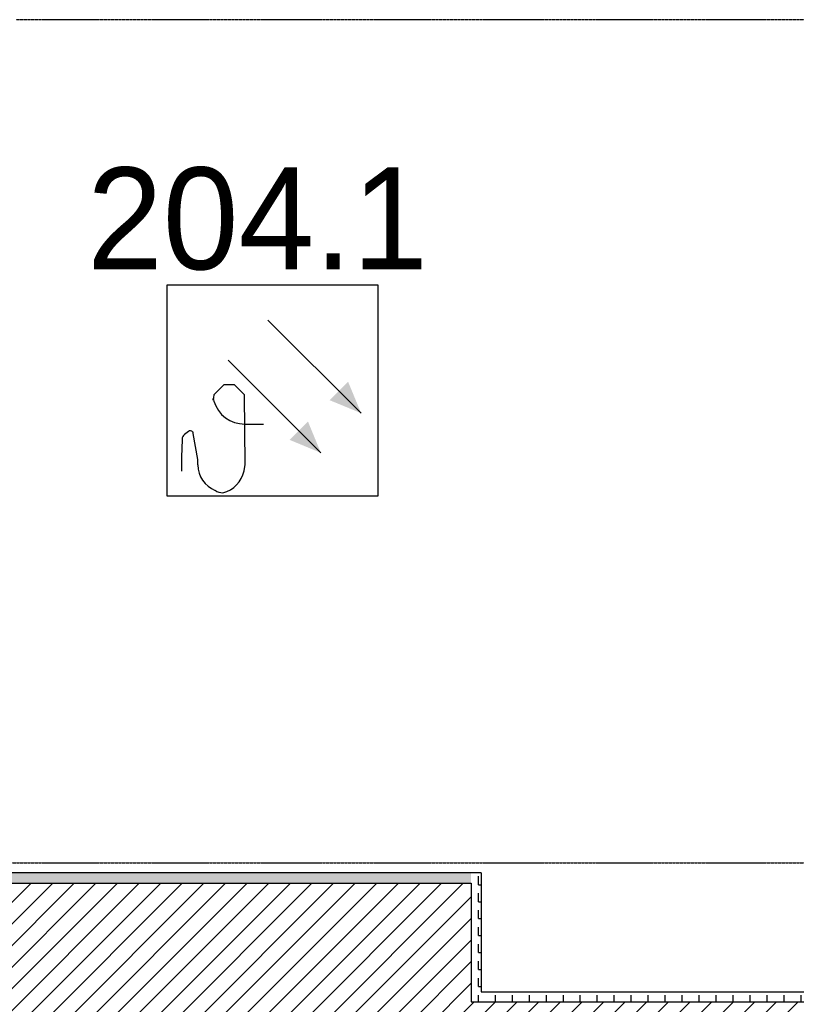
# Model space of a CAD drawing. Header units: millimetres. Extents: x -4577 to 1032787, y -66234 to 201209.
# Tile 23 of 256: x 17108 to 18251, y -55055 to -53606. Entities that reach past the tile are written whole.
import ezdxf

# ---------------------------------------------------------------- set-up
doc = ezdxf.new("R2010")
doc.units = ezdxf.units.MM
for name, pattern in [('510_5_2OG_ELT_1004$0$11-07-22_DS_2OG$0$AUSGEZOGEN', [0]), ('510_5_2OG_ELT_1004$0$11-07-22_DS_2OG$0$VERDECKT2_S2', [0.17, 0.1, -0.07]), ('VERDECKT', [0.375, 0.25, -0.125])]:
    doc.linetypes.add(name, pattern=pattern)
for name, color, linetype in [('0 TP BMA WP2', 1, 'Continuous'), ('510_5_2OG_ELT_1004$0$11-07-22_DS_2OG$0$Nichttragende_Bauteile', 8, '510_5_2OG_ELT_1004$0$11-07-22_DS_2OG$0$AUSGEZOGEN'), ('510_5_2OG_ELT_1004$0$11-07-22_DS_2OG$0$Schraffur', 8, '510_5_2OG_ELT_1004$0$11-07-22_DS_2OG$0$AUSGEZOGEN'), ('510_5_2OG_ELT_1004$0$11-07-22_DS_2OG$0$STANDARD', 8, '510_5_2OG_ELT_1004$0$11-07-22_DS_2OG$0$AUSGEZOGEN'), ('510_5_2OG_ELT_1004$0$11-07-22_DS_2OG$0$Tragende_Bauteile', 8, '510_5_2OG_ELT_1004$0$11-07-22_DS_2OG$0$AUSGEZOGEN')]:
    doc.layers.add(name, color=color, linetype=linetype)
pattern_1 = [(0, (1908.297, -66879.192), (25, 25), [12.5, -12.5]), (90, (1908.297, -66879.192), (25, 25), [12.5, -12.5])]

# ---------------------------------------------------------------- blocks, each defined once
blk = doc.blocks.new('TP MK')
at = {"layer": '0 TP BMA WP2', "color": 1, "lineweight": 25}
for p, q in [((7163.7, -65284.7), (7163.7, -64973.8)), ((7163.7, -65284.7), (7163.7, -64973.8)), ((7163.7, -64973.8), (7473.8, -64973.8)), ((7163.7, -64973.8), (7473.8, -64973.8)), ((7473.8, -64973.8), (7473.8, -65284.7)), ((7473.8, -64973.8), (7473.8, -65284.7)), ((7311.9, -65025.8), (7449.2, -65162.7)), ((7253.4, -65084.5), (7389.9, -65221.1)), ((7246.9, -65121), (7232.3, -65135.7)), ((7262.7, -65121), (7246.9, -65121)), ((7277.4, -65135.7), (7262.7, -65121)), ((7232.3, -65135.7), (7231.1, -65143.6)), ((7278.5, -65238.3), (7277.4, -65135.7)), ((7231.1, -65143.6), (7231.1, -65141.3)), ((7231.1, -65141.3), (7232.2, -65144.9)), ((7277.9, -65178.8), (7305.5, -65178.8)), ((7194.9, -65189.7), (7189.2, -65194.1)), ((7208.8, -65230.7), (7202, -65192.7)), ((7185.5, -65201.3), (7184.6, -65227.6)), ((7184.6, -65227.6), (7184.6, -65248)), ((7208.8, -65238.8), (7208.8, -65230.7)), ((7276.8, -65247.6), (7278.5, -65238.3)), ((7473.8, -65284.7), (7163.7, -65284.7)), ((7473.8, -65284.7), (7163.7, -65284.7))]:
    blk.add_line(p, q, dxfattribs=at)
for centre, major_axis, start_param, end_param in [((7277.9, -65131.1), (33.7, 33.7), 2.650429, 3.926991), ((7195, -65201.6), (-6.75, 6.75), -0.129703, 0.752392), ((7197.8, -65193.5), (3.37, 3.37), 0.007458, 1.441094), ((7192.7, -65194.4), (-6.75, 6.75), 4.103319, 4.400643), ((7249.5, -65238.7), (28.8, 28.8), 2.360714, 3.540178), ((7234.7, -65238.4), (30.5, 30.5), 4.18638, 5.282292), ((7246.8, -65257), (16.3, 16.3), 3.348818, 3.883345)]:
    blk.add_ellipse(centre, major_axis=major_axis, ratio=1, start_param=start_param, end_param=end_param, dxfattribs=at)
for points in [[(7403, -65143.7), (7430.1, -65116.6), (7449.2, -65162.7), (7430.1, -65116.6)], [(7343.8, -65202), (7370.9, -65174.9), (7389.9, -65221.1), (7370.9, -65174.9)]]:
    blk.add_solid(points, dxfattribs=at)
blk = doc.blocks.new('510_5_2OG_ELT_1004')
at = {"layer": '510_5_2OG_ELT_1004$0$11-07-22_DS_2OG$0$Nichttragende_Bauteile', "linetype": 'Continuous'}
h = blk.add_hatch(dxfattribs=at)
h.set_pattern_fill('MUSTER_NA', color=256, scale=12.5, style=0, pattern_type=2)
h.set_pattern_definition(pattern_1)
h.paths.add_polyline_path([(17772.5, -54861.7), (17772.5, -55051.7), (18318.2, -55051.7), (18318.1, -54895.6), (18318.1, -54860.6), (18303.2, -54860.6), (18303.2, -55036.7), (17787.5, -55036.7), (17787.5, -54861.7)], flags=0)
h = blk.add_hatch(dxfattribs=at)
h.set_pattern_fill('MUSTER_NA', color=256, scale=12.5, style=0, pattern_type=2)
h.set_pattern_definition(pattern_1)
h.paths.add_polyline_path([(17772.5, -54861.7), (15900.9, -54861.7), (15900.9, -54876.7), (17772.5, -54876.7)], flags=0)
at = {"layer": '510_5_2OG_ELT_1004$0$11-07-22_DS_2OG$0$Schraffur', "linetype": 'Continuous'}
h = blk.add_hatch(dxfattribs=at)
h.set_pattern_fill('SCHRAFFUR_24', color=256, scale=1000, style=0, pattern_type=2)
h.set_pattern_definition([(45, (1895.797, -66891.69), (-31.81981, 31.81981), []), (45, (1879.887, -66875.78), (-31.81981, 31.81981), [])])
h.paths.add_polyline_path([(15885, -55116.7), (17532.5, -55116.7), (17532.5, -55291.7), (18318.2, -55291.7), (18318.2, -55051.7), (17772.5, -55051.7), (17772.5, -54876.7), (15895.9, -54876.7), (15895.9, -54877.6), (15885.4, -54877.6), (15885.4, -54876.7), (15643.9, -54876.7), (15643.9, -56130.1), (15885, -56127.5)], flags=0)
at = {"layer": '510_5_2OG_ELT_1004$0$11-07-22_DS_2OG$0$Nichttragende_Bauteile', "linetype": '510_5_2OG_ELT_1004$0$11-07-22_DS_2OG$0$AUSGEZOGEN'}
for p, q in [((17787.5, -54861.7), (15900.9, -54861.7)), ((17787.5, -54861.7), (17787.5, -55036.7)), ((17787.5, -55036.7), (18303.2, -55036.7))]:
    blk.add_line(p, q, dxfattribs=at)
at = {"layer": '510_5_2OG_ELT_1004$0$11-07-22_DS_2OG$0$STANDARD', "linetype": '510_5_2OG_ELT_1004$0$11-07-22_DS_2OG$0$VERDECKT2_S2'}
for p, q in [((19093.5, -53605.8), (17102.7, -53605.8)), ((15975.4, -54846.7), (19093.5, -54846.7))]:
    blk.add_line(p, q, dxfattribs=at)
at = {"layer": '510_5_2OG_ELT_1004$0$11-07-22_DS_2OG$0$Tragende_Bauteile', "linetype": '510_5_2OG_ELT_1004$0$11-07-22_DS_2OG$0$AUSGEZOGEN'}
for p, q in [((15643.9, -54876.7), (17772.5, -54876.7)), ((17772.5, -54876.7), (17772.5, -55051.7)), ((17772.5, -55051.7), (18318.2, -55051.7))]:
    blk.add_line(p, q, dxfattribs=at)

msp = doc.modelspace()

# ---------------------------------------------------------------- block references
msp.add_blockref('510_5_2OG_ELT_1004', (0, -0.1))
at = {"layer": '0 TP BMA WP2', "color": 7, "linetype": 'VERDECKT', "lineweight": 25}
msp.add_blockref('TP MK', (10161.3, 10977.7), dxfattribs=at)

# ---------------------------------------------------------------- texts
at = {"layer": '0 TP BMA WP2', "linetype": 'VERDECKT', "lineweight": 25}
msp.add_text('204.1', height=150, dxfattribs=at).set_placement((17206.9, -53973.3))

doc.saveas('drawing.dxf')
